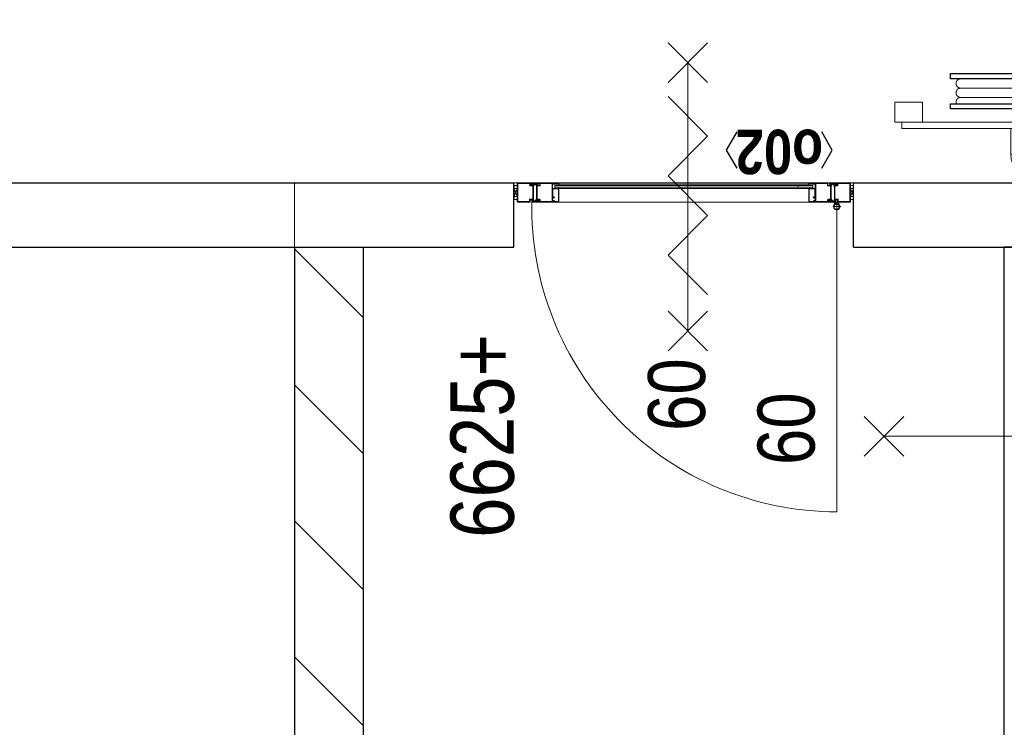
# Model space of a CAD drawing. Header units: millimetres. Extents: x -88840 to 85996, y -16279 to 104709.
# Tile 39 of 184: x 38914 to 41985, y -9512 to -7306. Entities that reach past the tile are written whole.
import ezdxf
from ezdxf.enums import TextEntityAlignment as Align

# ---------------------------------------------------------------- set-up
doc = ezdxf.new("R2010")
doc.units = ezdxf.units.MM
doc.header["$LTSCALE"] = 400
for name, color, linetype, lineweight in [('BA-Brandveiligheid', 7, 'Continuous', 15), ('Kozijnmerken', 43, 'Continuous', 9), ('mat-beton (ihwg)', 5, 'Continuous', 25), ('mat-kalkzandsteen', 5, 'Continuous', 25), ('None', 7, 'Continuous', 9), ('Tekst', 140, 'Continuous', 15)]:
    doc.layers.add(name, color=color, linetype=linetype, lineweight=lineweight)
doc.styles.add('Arial Narrow', font='ARIALN.TTF', dxfattribs={"height": 222.25})
doc.styles.add('Arial Narrow (bold)', font='ARIALNB.TTF', dxfattribs={"height": 172.861111})

# ---------------------------------------------------------------- blocks, each defined once
blk = doc.blocks.new('*X885')
at = {"layer": 'None', "lineweight": 9}
for p, q in [((-51600.8, 2705), (-51386.8, 2919)), ((-51176.5, 2705), (-50962.5, 2919)), ((-50752.3, 2705), (-50538.3, 2919)), ((-50328, 2705), (-50114, 2919))]:
    blk.add_line(p, q, dxfattribs=at)
blk = doc.blocks.new('060min zelfsluitend X')
at = {"layer": 'BA-Brandveiligheid', "color": 7, "linetype": 'Continuous', "lineweight": 15}
for p, q in [((-480.2, 61.7), (-356.7, -61.7)), ((-480.2, -61.7), (-356.7, 61.7)), ((480.2, 61.7), (356.7, -61.7)), ((480.2, -61.7), (356.7, 61.7))]:
    blk.add_line(p, q, dxfattribs=at)
at = {"layer": 'None', "color": 7, "linetype": 'Continuous', "lineweight": 15}
for p, q in [((-305.3, -61.7), (-181.8, 61.7)), ((-58.3, -61.7), (-181.8, 61.7)), ((-58.3, -61.7), (65.2, 61.7)), ((188.6, -61.7), (65.2, 61.7)), ((188.6, -61.7), (312.1, 61.7)), ((-418.5, 0), (418.5, 0))]:
    blk.add_line(p, q, dxfattribs=at)
at = {"layer": 'BA-Brandveiligheid', "color": 43, "insert": (-730.2, 124.2), "char_height": 177.8, "attachment_point": 1, "style": 'Arial Narrow'}
blk.add_mtext('60', dxfattribs=at)
blk = doc.blocks.new('Kozijnmerk 50')
at = {"layer": 'Kozijnmerken', "color": 92, "linetype": 'Continuous', "lineweight": 25}
for points in [[(-132.2, 50.6), (-164.8, -5.8), (-132.2, -62.1)], [(132.2, 50.6), (164.8, -5.8), (132.2, -62.1)]]:
    blk.add_lwpolyline(points, dxfattribs=at)
at = {"layer": 'None', "color": 43, "style": 'Arial Narrow (bold)'}
blk.add_attdef('merk', text='', height=138.3, dxfattribs=at).set_placement((0, 0), align=Align.MIDDLE_CENTER)
blk = doc.blocks.new('*U28')
at = {"layer": 'None', "color": 140, "linetype": 'Continuous', "lineweight": 15, "flags": 128}
blk.add_lwpolyline([(-21.4, 110), (58.6, 110), (58.6, 106.7, -0.391021), (52.6, 100.2), (-0.9, 95.9, 0.391021), (-12.4, 83.5), (-12.4, -83.5, 0.391021), (-0.9, -95.9), (52.6, -100.2, -0.391021), (58.6, -106.7), (58.6, -110), (-21.4, -110)], format="xyb", close=True, dxfattribs=at)
blk = doc.blocks.new('*U29')
at = {"layer": 'None', "color": 253, "linetype": 'Continuous', "lineweight": 5}
for p, q in [((96.625, -278), (96.625, 266)), ((125.704, -278), (125.704, 266)), ((50.42, -31.849), (50.42, 29))]:
    blk.add_line(p, q, dxfattribs=at)
at = {"layer": 'None', "color": 140, "linetype": 'Continuous', "lineweight": 15}
for p, q in [((50.42, 29), (1.453, 57.31)), ((0, -61), (50.42, -31.849))]:
    blk.add_line(p, q, dxfattribs=at)
at = {"layer": 'None', "color": 92, "linetype": 'Continuous', "lineweight": 25}
for points in [[(60.916, 296), (76.476, 296), (76.476, -300), (60.916, -300)], [(154.785, 296), (171.344, 296), (171.344, -302), (154.785, -302)]]:
    blk.add_lwpolyline(points, close=True, dxfattribs=at)
at = {"layer": 'None', "color": 253, "linetype": 'Continuous', "lineweight": 5}
blk.add_lwpolyline([(50.929, 18), (60.916, 18), (60.916, -18), (50.929, -18)], close=True, dxfattribs=at)
for points, knots in [([(96.866, 264), (96.866, 268.997), (93.792, 272.9335), (90.718, 276.87), (85.875, 278.0735), (81.032, 279.277), (76.476, 277.238)], [0, 0, 0, 0.333549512, 0.333549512, 0.666828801, 0.666828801, 1, 1, 1]), ([(125.825, 264), (125.825, 267.886), (123.8855, 271.2505), (121.946, 274.615), (118.586, 276.5575), (115.226, 278.5), (107.466, 278.5), (104.106, 276.5575), (100.746, 274.615), (98.806, 271.2505), (96.866, 267.886), (96.866, 264)], [0, 0, 0, 0.166769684, 0.166769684, 0.333423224, 0.333423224, 0.499994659, 0.666566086, 0.666566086, 0.833226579, 0.833226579, 1, 1, 1]), ([(154.785, 264), (154.785, 267.886), (152.845, 271.2505), (150.905, 274.615), (147.5455, 276.5575), (144.186, 278.5), (140.306, 278.5), (136.426, 278.5), (133.066, 276.5575), (129.706, 274.615), (127.7655, 271.2505), (125.825, 267.886), (125.825, 264)], [0, 0, 0, 0.166772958, 0.166772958, 0.333424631, 0.333424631, 0.499985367, 0.499985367, 0.666556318, 0.666556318, 0.833223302, 0.833223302, 1, 1, 1]), ([(76.477, -291.432), (81.039, -293.343), (85.8175, -292.072), (90.596, -290.801), (93.6105, -286.876), (96.625, -282.951), (96.625, -278)], [0, 0, 0, 0.333165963, 0.333165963, 0.666458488, 0.666458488, 1, 1, 1]), ([(96.625, -278), (96.625, -281.901), (98.573, -285.2795), (100.521, -288.658), (103.895, -290.609), (107.269, -292.56), (111.165, -292.56), (115.061, -292.56), (118.435, -290.609), (121.809, -288.658), (123.7565, -285.2795), (125.704, -281.901), (125.704, -278)], [0, 0, 0, 0.166754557, 0.166754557, 0.333426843, 0.333426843, 0.500005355, 0.500005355, 0.666583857, 0.666583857, 0.833249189, 0.833249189, 1, 1, 1]), ([(125.704, -278), (125.704, -281.901), (127.6525, -285.2795), (129.601, -288.658), (132.975, -290.609), (136.349, -292.56), (140.245, -292.56), (144.141, -292.56), (147.5145, -290.609), (150.888, -288.658), (152.836, -285.2795), (154.784, -281.901), (154.784, -278)], [0, 0, 0, 0.166757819, 0.166757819, 0.333436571, 0.333436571, 0.500014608, 0.500014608, 0.666582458, 0.666582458, 0.833245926, 0.833245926, 1, 1, 1])]:
    blk.add_open_spline(points, degree=2, knots=knots, dxfattribs=at)
blk = doc.blocks.new('BSH')
at = {"layer": 'None', "color": 140, "linetype": 'Continuous', "lineweight": 15}
for p, q in [((0, -61), (0, 111.155)), ((-159.8585, -36.7557), (-159.8585, 32.756)), ((-80, -6.8893), (-80, 2.8892))]:
    blk.add_line(p, q, dxfattribs=at)
at = {"layer": 'None', "color": 253, "linetype": 'Continuous', "lineweight": 5}
for p, q in [((135.277, -233.0824), (136.142, -233.8294)), ((27.7468, -383.0008), (105.0969, -276.5164)), ((130.6676, -289.4337), (48.7568, -402.0618))]:
    blk.add_line(p, q, dxfattribs=at)
at = {"layer": 'None', "color": 140, "linetype": 'Continuous', "lineweight": 15}
for points in [[(20, 469.75), (82, 469.75), (82, 382.75), (20, 382.75)], [(0, 448), (20, 448), (20, -452), (0, -452)], [(-160, 2.8892), (-9, 2.8892), (-9, -6.8893), (-160, -6.8893)]]:
    blk.add_lwpolyline(points, close=True, dxfattribs=at)
at = {"layer": 'None', "color": 8, "linetype": 'Continuous', "lineweight": 5}
for centre in [(-124, 37.275), (-44.5, 38.775), (-124, -41.275), (-45, -41.275)]:
    blk.add_circle(centre, 8.5, dxfattribs=at)
at = {"layer": 'None', "color": 140, "linetype": 'Continuous', "lineweight": 15}
for centre, start, end in [((-80, 28), 90, 180), ((-80, -32), 180, 270)]:
    blk.add_arc(centre, 80, start, end, dxfattribs=at)
at = {"layer": 'None', "color": 9, "linetype": 'Continuous', "lineweight": 5}
blk.add_arc((38.2528, -392.5302), 14.18399, 137.79060093, 325.77092307, dxfattribs=at)
at = {"layer": 'None', "color": 92, "linetype": 'Continuous', "lineweight": 25}
for points, knots in [([(-11.70075, 86.5025), (-12.2626, 89.0317), (-14.0137, 90.9408), (-15.7648, 92.8499), (-18.23575, 93.6275), (-20.7067, 94.4051), (-23.236, 93.84325), (-25.7653, 93.2814), (-27.67445, 91.53015), (-29.5836, 89.7789), (-30.36125, 87.3079), (-31.1389, 84.8369), (-30.57705, 82.3077), (-30.0152, 79.7785), (-28.26385, 77.8694), (-26.5125, 75.9603), (-24.0415, 75.1827), (-21.5705, 74.4051), (-19.0412, 74.96695), (-16.5119, 75.5288), (-14.60305, 77.28005), (-12.6942, 79.0313), (-11.91655, 81.5023), (-11.1389, 83.9733), (-11.70075, 86.5025)], [0, 0, 0, 0.0833344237, 0.0833344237, 0.1666618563, 0.1666618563, 0.2499968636, 0.2499968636, 0.3333348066, 0.3333348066, 0.4166657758, 0.4166657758, 0.5000000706, 0.5000000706, 0.583336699, 0.583336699, 0.666668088, 0.666668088, 0.7500039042, 0.7500039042, 0.8333377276, 0.8333377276, 0.9166657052, 0.9166657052, 1, 1, 1]), ([(-11.75695, -89.71225), (-12.375, -92.4944), (-14.3012, -94.5944), (-16.2274, -96.6944), (-18.94545, -97.54975), (-21.6635, -98.4051), (-24.4457, -97.78705), (-27.2279, -97.169), (-29.328, -95.24265), (-31.4281, -93.3163), (-32.2835, -90.5982), (-33.1389, -87.8801), (-32.52085, -85.09795), (-31.9028, -82.3158), (-29.97635, -80.2158), (-28.0499, -78.1158), (-25.3318, -77.26045), (-22.6137, -76.4051), (-19.83145, -77.02315), (-17.0492, -77.6412), (-14.94945, -79.56755), (-12.8497, -81.4939), (-11.9943, -84.212), (-11.1389, -86.9301), (-11.75695, -89.71225)], [0, 0, 0, 0.083334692, 0.083334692, 0.1666618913, 0.1666618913, 0.2499964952, 0.2499964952, 0.3333343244, 0.3333343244, 0.4166651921, 0.4166651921, 0.4999998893, 0.4999998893, 0.5833365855, 0.5833365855, 0.6666673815, 0.6666673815, 0.7500034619, 0.7500034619, 0.8333376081, 0.8333376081, 0.9166653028, 0.9166653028, 1, 1, 1])]:
    blk.add_open_spline(points, degree=2, knots=knots, dxfattribs=at)
at = {"layer": 'None', "color": 7}
blk.add_blockref('*U29', (0, 0), dxfattribs=at)
at = {"layer": 'None', "color": 140, "rotation": 180}
blk.add_blockref('*U28', (-21.4, -2), dxfattribs=at)
blk = doc.blocks.new('060min Y')
at = {"layer": 'BA-Brandveiligheid', "color": 7, "linetype": 'Continuous', "lineweight": 15}
for p, q in [((-61.7, 480.2), (61.7, 356.7)), ((61.7, 480.2), (-61.7, 356.7)), ((0, -418.5), (0, 418.5)), ((-61.7, -480.2), (61.7, -356.7)), ((61.7, -480.2), (-61.7, -356.7))]:
    blk.add_line(p, q, dxfattribs=at)
at = {"layer": 'BA-Brandveiligheid', "color": 43, "insert": (-89.5, 813), "char_height": 177.8, "attachment_point": 1, "style": 'Arial Narrow'}
blk.add_mtext('60', dxfattribs=at)
blk = doc.blocks.new('*U1135')
at = {"layer": 'None', "color": 8, "lineweight": 5}
blk.add_lwpolyline([(-49951.2, 1175), (-49951.2, 1185), (-49926.2, 1185), (-49926.2, 1175)], close=True, dxfattribs=at)
blk.add_lwpolyline([(-49951.2, 1175), (-49926.2, 1185), (-49926.2, 1175), (-49951.2, 1185)], dxfattribs=at)
blk = doc.blocks.new('*U1136')
at = {"layer": 'None', "color": 8, "linetype": 'Continuous', "lineweight": 5}
for points in [[(-49961.2, 1175), (-49959.6, 1180.4), (-49961.2, 1185), (-49956.2, 1185), (-49951.2, 1185), (-49951.2, 1180), (-49951.2, 1175), (-49956.2, 1175), (-49961.2, 1175)], [(-49916.2, 1175), (-49917.7, 1180.4), (-49916.2, 1185), (-49921.2, 1185), (-49926.2, 1185), (-49926.2, 1180), (-49926.2, 1175), (-49921.2, 1175), (-49916.2, 1175)]]:
    blk.add_open_spline(points, degree=2, knots=[0, 0, 0, 0.253055, 0.253055, 0.502036, 0.502036, 0.751018, 0.751018, 1, 1, 1], dxfattribs=at)
at = {"layer": 'None', "color": 7}
blk.add_blockref('*U1135', (0, 0), dxfattribs=at)
blk = doc.blocks.new('ARCPOLY21')
at = {"layer": 'None', "color": 8, "linetype": 'Continuous', "lineweight": 5}
for p, q in [((603.498816, 714.713573), (603.263974, 713.837028)), ((603.266954, 676.816344), (603.266954, 713.840008)), ((604.14046, 715.355217), (603.498816, 714.713573)), ((605.016947, 715.59006), (604.14046, 715.355217)), ((605.016947, 715.59), (641.516924, 715.59)), ((605.016947, 713.837028), (641.51895, 713.837028)), ((605.016947, 676.816344), (605.016947, 713.837028)), ((641.748786, 707.210541), (641.513944, 708.087087)), ((641.51895, 715.59006), (642.395437, 715.355217)), ((641.51895, 713.837028), (641.51895, 708.083987)), ((642.39049, 706.568897), (641.748786, 707.210541)), ((643.266976, 706.334054), (642.39049, 706.568897)), ((642.395437, 715.355217), (643.037081, 714.713573)), ((643.037081, 714.713573), (643.271923, 713.837028)), ((643.266976, 713.840008), (643.266976, 708.087087)), ((643.266976, 708.087087), (651.516974, 708.087087)), ((651.518941, 708.087087), (652.395487, 707.852185)), ((652.395487, 707.852185), (653.037071, 707.210541)), ((653.037071, 707.210541), (653.271973, 706.334054)), ((653.266966, 706.337094), (653.266966, 676.816344)), ((603.266954, 657.33999), (603.266954, 676.816344)), ((605.016947, 657.33707), (605.016947, 676.816344)), ((643.268943, 706.333995), (651.518941, 706.333995)), ((651.518941, 706.333995), (651.518941, 676.816344)), ((651.518941, 676.816344), (651.518941, 664.837003)), ((653.266966, 676.816344), (653.266966, 664.837003)), ((603.505969, 656.463563), (603.271961, 657.33707)), ((604.145408, 655.824125), (603.505969, 656.463563)), ((605.018973, 655.590057), (604.145408, 655.824125)), ((666.518927, 655.589998), (605.016947, 655.589998)), ((645.26695, 657.33707), (605.018973, 657.33707)), ((642.102242, 662.962556), (641.599953, 661.088109)), ((641.599953, 661.088109), (642.102242, 659.213603)), ((643.47446, 664.334774), (642.102242, 662.962556)), ((642.102242, 659.213603), (643.47446, 657.841384)), ((643.617749, 662.08756), (643.349946, 661.088109)), ((643.349946, 661.088109), (643.617749, 660.088599)), ((645.348966, 664.837062), (643.47446, 664.334774)), ((643.47446, 657.841384), (645.348966, 657.339096)), ((644.349456, 662.819266), (643.617749, 662.08756)), ((643.617749, 660.088599), (644.349456, 659.356892)), ((645.348966, 663.08707), (644.349456, 662.819266)), ((644.349456, 659.356892), (645.348966, 659.089088)), ((651.518941, 664.837003), (645.189941, 664.837003)), ((645.26695, 657.33707), (666.518927, 657.33707)), ((651.516974, 663.08701), (645.348966, 663.08701)), ((645.348966, 659.087062), (666.518927, 659.087062)), ((651.518941, 663.08707), (652.393937, 663.321495)), ((652.393937, 663.321495), (653.034508, 663.962066)), ((653.034508, 663.962066), (653.268933, 664.837062)), ((666.518927, 659.087062), (667.393923, 658.852637)), ((667.393923, 655.821502), (666.518927, 655.587077)), ((667.393923, 658.852637), (668.034494, 658.212066)), ((668.034494, 656.462073), (667.393923, 655.821502)), ((668.034494, 658.212066), (668.268919, 657.33707)), ((668.268919, 657.33707), (668.034494, 656.462073))]:
    blk.add_line(p, q, dxfattribs=at)
blk = doc.blocks.new('ARCPOLY22')
at = {"layer": 'None', "color": 8, "linetype": 'Continuous', "lineweight": 5}
for p, q in [((648.500085, 714.709997), (648.266017, 713.836491)), ((648.266017, 713.836491), (648.500085, 712.962985)), ((649.139583, 715.349495), (648.500085, 714.709997)), ((648.500085, 712.962985), (649.139583, 712.323546)), ((650.013089, 715.583503), (649.139583, 715.349495)), ((649.139583, 712.323546), (650.013089, 712.089479)), ((650.01303, 715.583563), (711.515069, 715.583563)), ((671.365023, 713.836551), (650.013089, 713.836551)), ((671.283066, 712.086558), (650.013089, 712.086558)), ((663.497508, 707.211494), (663.263083, 706.336498)), ((663.265109, 694.357216), (663.265109, 706.336558)), ((664.138079, 707.852066), (663.497508, 707.211494)), ((665.013075, 708.086491), (664.138079, 707.852066)), ((665.013075, 706.336558), (671.283066, 706.336558)), ((665.013075, 694.357216), (665.013075, 706.336558)), ((665.015101, 708.08655), (671.283066, 708.08655)), ((673.157573, 713.332236), (671.283066, 713.834465)), ((672.282577, 711.816669), (671.283066, 712.084472)), ((671.283066, 708.086491), (672.282577, 708.354354)), ((671.283066, 706.336498), (673.157573, 706.838787)), ((671.365023, 713.836551), (711.515069, 713.836551)), ((673.014224, 711.085021), (672.282577, 711.816669)), ((672.282577, 708.354354), (673.014224, 709.086001)), ((673.282087, 710.085511), (673.014224, 711.085021)), ((673.014224, 709.086001), (673.282087, 710.085511)), ((674.529791, 711.960018), (673.157573, 713.332236)), ((673.157573, 706.838787), (674.529791, 708.211005)), ((675.032079, 710.085511), (674.529791, 711.960018)), ((674.529791, 708.211005), (675.032079, 710.085511)), ((711.515069, 715.583503), (712.388575, 715.349495)), ((711.515069, 713.836551), (711.515069, 694.357216)), ((712.388575, 715.349495), (713.028014, 714.709997)), ((713.028014, 714.709997), (713.262081, 713.836491)), ((713.265061, 712.086558), (713.265061, 713.83357)), ((713.265061, 712.086558), (713.265061, 694.357216)), ((663.265109, 664.836466), (663.265109, 694.357216)), ((665.013075, 664.839566), (665.013075, 694.357216)), ((711.515069, 694.357216), (711.515069, 659.086466)), ((713.265061, 694.357216), (713.265061, 659.086525)), ((663.494945, 663.96302), (663.260043, 664.839506)), ((664.136589, 663.321376), (663.494945, 663.96302)), ((665.013075, 663.086534), (664.136589, 663.321376)), ((673.263073, 664.839566), (665.013075, 664.839566)), ((673.2651, 663.086474), (665.015101, 663.086474)), ((673.494935, 656.460047), (673.260093, 657.336533)), ((673.26504, 664.839506), (674.141586, 664.604664)), ((673.2651, 657.333553), (673.2651, 663.086474)), ((674.136579, 655.818403), (673.494935, 656.460047)), ((675.013065, 655.583501), (674.136579, 655.818403)), ((674.141586, 664.604664), (674.78323, 663.96302)), ((674.78323, 663.96302), (675.018072, 663.086534)), ((675.013065, 657.336593), (675.013065, 663.089573)), ((713.265061, 657.336593), (675.013065, 657.336593)), ((711.76511, 655.58356), (675.015092, 655.58356)), ((711.749554, 658.211052), (711.515069, 659.086049)), ((712.390065, 657.570481), (711.749554, 658.211052)), ((711.765051, 655.589461), (731.513083, 655.589461)), ((713.265061, 657.336056), (712.390065, 657.570481)), ((731.513083, 659.086466), (713.265061, 659.086466)), ((713.265061, 657.336473), (731.513083, 657.336473)), ((732.386589, 658.849478), (731.513083, 659.083545)), ((731.513083, 655.589521), (732.386589, 655.823588)), ((733.026028, 658.210039), (732.386589, 658.849478)), ((732.386589, 655.823588), (733.026028, 656.463027)), ((733.260095, 657.336533), (733.026028, 658.210039)), ((733.026028, 656.463027), (733.260095, 657.336533))]:
    blk.add_line(p, q, dxfattribs=at)
blk = doc.blocks.new('ARCPOLY24')
at = {"layer": 'None', "color": 8, "linetype": 'Continuous', "lineweight": 5}
for p, q in [((868.494928, 714.709997), (868.26092, 713.836491)), ((868.26092, 713.836491), (868.494928, 712.962985)), ((869.134426, 715.349495), (868.494928, 714.709997)), ((868.494928, 712.962985), (869.134426, 712.323546)), ((870.007932, 715.583503), (869.134426, 715.349495)), ((869.134426, 712.323546), (870.007932, 712.089479)), ((870.007873, 715.583563), (931.509912, 715.583563)), ((891.359866, 713.836551), (870.007932, 713.836551)), ((891.277909, 712.086558), (870.007932, 712.086558)), ((883.492351, 707.211494), (883.257926, 706.336498)), ((883.259952, 694.357216), (883.259952, 706.336558)), ((884.132922, 707.852066), (883.492351, 707.211494)), ((885.007918, 708.086491), (884.132922, 707.852066)), ((885.007918, 706.336558), (891.277909, 706.336558)), ((885.007918, 694.357216), (885.007918, 706.336558)), ((885.009944, 708.08655), (891.277909, 708.08655)), ((893.152416, 713.332236), (891.277909, 713.834465)), ((892.27742, 711.816669), (891.277909, 712.084472)), ((891.277909, 708.086491), (892.27742, 708.354354)), ((891.277909, 706.336498), (893.152416, 706.838787)), ((891.359866, 713.836551), (931.509912, 713.836551)), ((893.009067, 711.085021), (892.27742, 711.816669)), ((892.27742, 708.354354), (893.009067, 709.086001)), ((893.27693, 710.085511), (893.009067, 711.085021)), ((893.009067, 709.086001), (893.27693, 710.085511)), ((894.524634, 711.960018), (893.152416, 713.332236)), ((893.152416, 706.838787), (894.524634, 708.211005)), ((895.026922, 710.085511), (894.524634, 711.960018)), ((894.524634, 708.211005), (895.026922, 710.085511)), ((931.509912, 715.583503), (932.383418, 715.349495)), ((931.509912, 713.836551), (931.509912, 694.357216)), ((932.383418, 715.349495), (933.022857, 714.709997)), ((933.022857, 714.709997), (933.256924, 713.836491)), ((933.259904, 712.086558), (933.259904, 713.83357)), ((933.259904, 712.086558), (933.259904, 694.357216)), ((883.259952, 664.836466), (883.259952, 694.357216)), ((885.007918, 664.839566), (885.007918, 694.357216)), ((931.509912, 694.357216), (931.509912, 659.086466)), ((933.259904, 694.357216), (933.259904, 659.086525)), ((883.489788, 663.96302), (883.254886, 664.839506)), ((884.131432, 663.321376), (883.489788, 663.96302)), ((885.007918, 663.086534), (884.131432, 663.321376)), ((893.257916, 664.839566), (885.007918, 664.839566)), ((893.259943, 663.086474), (885.009944, 663.086474)), ((893.489778, 656.460047), (893.254936, 657.336533)), ((893.259883, 664.839506), (894.136429, 664.604664)), ((893.259943, 657.333553), (893.259943, 663.086474)), ((894.131422, 655.818403), (893.489778, 656.460047)), ((895.007908, 655.583501), (894.131422, 655.818403)), ((894.136429, 664.604664), (894.778073, 663.96302)), ((894.778073, 663.96302), (895.012915, 663.086534)), ((895.007908, 657.336593), (895.007908, 663.089573)), ((933.259904, 657.336593), (895.007908, 657.336593)), ((931.759953, 655.58356), (895.009935, 655.58356)), ((931.744397, 658.211052), (931.509912, 659.086049)), ((932.384908, 657.570481), (931.744397, 658.211052)), ((931.759894, 655.589461), (951.507926, 655.589461)), ((933.259904, 657.335997), (932.384908, 657.570481)), ((951.507926, 659.086466), (933.259904, 659.086466)), ((933.259904, 657.336473), (951.507926, 657.336473)), ((952.381432, 658.849478), (951.507926, 659.083545)), ((951.507926, 655.589521), (952.381432, 655.823588)), ((953.020871, 658.210039), (952.381432, 658.849478)), ((952.381432, 655.823588), (953.020871, 656.463027)), ((953.254938, 657.336533), (953.020871, 658.210039)), ((953.020871, 656.463027), (953.254938, 657.336533))]:
    blk.add_line(p, q, dxfattribs=at)
blk = doc.blocks.new('*U1140')
at = {"layer": 'None', "color": 8, "lineweight": 5}
blk.add_lwpolyline([(-49951.2, 2224), (-49951.2, 2234), (-49926.2, 2234), (-49926.2, 2224)], close=True, dxfattribs=at)
blk.add_lwpolyline([(-49951.2, 2224), (-49926.2, 2234), (-49926.2, 2224), (-49951.2, 2234)], dxfattribs=at)
blk = doc.blocks.new('*U1141')
at = {"layer": 'None', "color": 8, "linetype": 'Continuous', "lineweight": 5}
for points in [[(-49961.2, 2224), (-49959.6, 2229.3), (-49961.2, 2234), (-49956.2, 2234), (-49951.2, 2234), (-49951.2, 2229), (-49951.2, 2224), (-49956.2, 2224), (-49961.2, 2224)], [(-49916.2, 2224), (-49917.7, 2229.3), (-49916.2, 2234), (-49921.2, 2234), (-49926.2, 2234), (-49926.2, 2229), (-49926.2, 2224), (-49921.2, 2224), (-49916.2, 2224)]]:
    blk.add_open_spline(points, degree=2, knots=[0, 0, 0, 0.253055, 0.253055, 0.502036, 0.502036, 0.751018, 0.751018, 1, 1, 1], dxfattribs=at)
at = {"layer": 'None', "color": 7}
blk.add_blockref('*U1140', (0, 0), dxfattribs=at)
blk = doc.blocks.new('*U1142')
at = {"layer": 'None', "color": 8, "linetype": 'Continuous', "lineweight": 5}
for p, q in [((-49914.5, 2182.5), (-49916.4, 2179)), ((-49914.8, 2180.4), (-49914.7, 2180.6)), ((-49914.7, 2180.6), (-49914.5, 2180.6)), ((-49914.3, 2182.6), (-49914.5, 2182.5)), ((-49914.5, 2180.6), (-49914.4, 2180.4)), ((-49914, 2182.7), (-49914.3, 2182.6)), ((-49913.8, 2182.6), (-49914, 2182.7)), ((-49912.4, 2181.1), (-49913.8, 2182.6)), ((-49912.4, 2175.4), (-49912.4, 2181.1)), ((-49965.3, 2178.1), (-49965.4, 2177.5)), ((-49965.4, 2163.9), (-49965.4, 2177.5)), ((-49965.4, 2163.9), (-49965.3, 2163.9)), ((-49965.3, 2162.5), (-49965.4, 2162.5)), ((-49965.4, 2162.5), (-49965.4, 2156.8)), ((-49965.4, 2156.8), (-49964, 2155.4)), ((-49964.9, 2178.5), (-49965.3, 2178.1)), ((-49965.3, 2163.9), (-49965, 2163.6)), ((-49965.1, 2162.8), (-49965.3, 2162.5)), ((-49964.9, 2163.2), (-49965.1, 2162.8)), ((-49965, 2163.6), (-49964.9, 2163.2)), ((-49964.3, 2178.6), (-49964.9, 2178.5)), ((-49964.2, 2177.4), (-49964.4, 2177.3)), ((-49964.4, 2177.3), (-49964.4, 2177.2)), ((-49964.4, 2175.4), (-49964.4, 2177.2)), ((-49964.4, 2175.4), (-49964.2, 2172.7)), ((-49963.8, 2178.5), (-49964.3, 2178.6)), ((-49964, 2177.3), (-49964.2, 2177.4)), ((-49964.2, 2172.7), (-49963.5, 2167.1)), ((-49961.2, 2173), (-49964, 2177.3)), ((-49964, 2155.4), (-49963.9, 2155.3)), ((-49963.9, 2155.3), (-49963.6, 2155.3)), ((-49963.4, 2178.1), (-49963.8, 2178.5)), ((-49963.6, 2155.3), (-49963.4, 2155.4)), ((-49963.3, 2166.7), (-49963.5, 2167.1)), ((-49963.5, 2157.5), (-49963.3, 2157.7)), ((-49963.4, 2157.4), (-49963.5, 2157.5)), ((-49960.4, 2173.5), (-49963.4, 2178.1)), ((-49963.4, 2161.1), (-49963.1, 2163.1)), ((-49963.4, 2158.9), (-49961.5, 2162.5)), ((-49963.3, 2161), (-49963.4, 2161.1)), ((-49963.4, 2155.4), (-49961.5, 2158.9)), ((-49963.3, 2157.7), (-49963.4, 2158.9)), ((-49963.2, 2157.4), (-49963.4, 2157.4)), ((-49962.8, 2166.3), (-49963.3, 2166.7)), ((-49963.1, 2161), (-49963.3, 2161)), ((-49962.2, 2159.3), (-49963.2, 2157.7)), ((-49963.2, 2157.7), (-49963.1, 2157.5)), ((-49963.1, 2157.5), (-49963.2, 2157.4)), ((-49963.1, 2163.1), (-49962.9, 2163.6)), ((-49962.1, 2162.8), (-49963.1, 2161)), ((-49962.9, 2163.6), (-49962.6, 2163.9)), ((-49962.8, 2166.3), (-49959.2, 2165.1)), ((-49962.6, 2163.9), (-49962.1, 2164)), ((-49961.8, 2159.5), (-49962.2, 2159.3)), ((-49958.6, 2164), (-49962.1, 2164)), ((-49961.8, 2162.9), (-49962.1, 2162.8)), ((-49961.5, 2162.8), (-49961.8, 2162.9)), ((-49961.5, 2159.3), (-49961.8, 2159.5)), ((-49961.5, 2162.5), (-49961.5, 2162.8)), ((-49961.5, 2158.9), (-49961.5, 2159.3)), ((-49961, 2172.8), (-49961.2, 2173)), ((-49960.8, 2172.8), (-49961, 2172.8)), ((-49960.6, 2172.9), (-49960.8, 2172.8)), ((-49960.4, 2173), (-49960.6, 2172.9)), ((-49960.6, 2172.9), (-49960.6, 2172.9)), ((-49960.4, 2173.5), (-49960.4, 2173.3)), ((-49960.4, 2173.3), (-49960.4, 2173)), ((-49958.8, 2164.9), (-49959.2, 2165.1)), ((-49958.5, 2164.6), (-49958.8, 2164.9)), ((-49958.4, 2164.1), (-49958.6, 2164)), ((-49958.5, 2164.6), (-49958.4, 2164.2)), ((-49958.4, 2164.2), (-49958.4, 2164.1)), ((-49919.5, 2173.8), (-49919.3, 2174)), ((-49919.5, 2173.7), (-49919.5, 2173.8)), ((-49919.4, 2173.4), (-49919.5, 2173.7)), ((-49919.4, 2173.4), (-49919.1, 2173)), ((-49919.3, 2174), (-49915.8, 2173.9)), ((-49919.1, 2173), (-49918.7, 2172.8)), ((-49915.1, 2171.6), (-49918.7, 2172.8)), ((-49917.5, 2164.9), (-49917.3, 2165.1)), ((-49917.5, 2164.6), (-49917.5, 2164.9)), ((-49917.4, 2164.4), (-49917.5, 2164.6)), ((-49917.4, 2164.4), (-49914.5, 2159.8)), ((-49917.3, 2165.1), (-49917.3, 2165.1)), ((-49917.3, 2165.1), (-49917, 2165.1)), ((-49917, 2165.1), (-49916.8, 2165.1)), ((-49916.8, 2165.1), (-49916.7, 2164.9)), ((-49916.7, 2164.9), (-49913.8, 2160.7)), ((-49916.4, 2179), (-49916.4, 2178.6)), ((-49914.5, 2179), (-49916.4, 2175.4)), ((-49916.4, 2178.6), (-49916.1, 2178.4)), ((-49916.4, 2175.4), (-49916.4, 2175.1)), ((-49916.4, 2175.1), (-49916.1, 2175)), ((-49916.1, 2178.4), (-49915.7, 2178.6)), ((-49916.1, 2175), (-49915.8, 2175.2)), ((-49915.8, 2175.2), (-49914.8, 2176.9)), ((-49915.3, 2174), (-49915.8, 2173.9)), ((-49915.7, 2178.6), (-49914.7, 2180.2)), ((-49915, 2174.3), (-49915.3, 2174)), ((-49915.1, 2171.6), (-49914.6, 2171.3)), ((-49914.8, 2174.8), (-49915, 2174.3)), ((-49914.7, 2180.2), (-49914.8, 2180.4)), ((-49914.8, 2176.9), (-49914.6, 2177)), ((-49914.5, 2176.8), (-49914.8, 2174.8)), ((-49914.6, 2177), (-49914.5, 2176.8)), ((-49914.6, 2171.3), (-49914.4, 2170.8)), ((-49914.4, 2180.4), (-49914.5, 2180.2)), ((-49914.5, 2180.2), (-49914.5, 2179)), ((-49914.5, 2159.8), (-49914.1, 2159.5)), ((-49913.7, 2165.2), (-49914.4, 2170.8)), ((-49914.1, 2159.5), (-49913.5, 2159.3)), ((-49913.8, 2160.7), (-49913.7, 2160.6)), ((-49913.5, 2162.6), (-49913.7, 2165.2)), ((-49913.7, 2160.6), (-49913.5, 2160.7)), ((-49913.5, 2162.6), (-49913.5, 2160.8)), ((-49913.5, 2160.7), (-49913.5, 2160.8)), ((-49913.5, 2159.3), (-49913, 2159.4)), ((-49913, 2174.7), (-49912.8, 2175.1)), ((-49912.9, 2174.3), (-49913, 2174.7)), ((-49913, 2159.4), (-49912.6, 2159.8)), ((-49912.6, 2174), (-49912.9, 2174.3)), ((-49912.8, 2175.1), (-49912.5, 2175.4)), ((-49912.4, 2174), (-49912.6, 2174)), ((-49912.6, 2159.8), (-49912.4, 2160.4)), ((-49912.5, 2175.4), (-49912.4, 2175.4)), ((-49912.4, 2174), (-49912.4, 2160.4)), ((-49968.9, 2119.3), (-49968.9, 1365)), ((-49908.9, 2119.3), (-49908.9, 1365)), ((-49968.4, 2111.7), (-49968.1, 2112.8)), ((-49968.4, 2111.7), (-49968.4, 2095.3)), ((-49968.4, 2095.3), (-49968.3, 2094.6)), ((-49968.3, 2094.6), (-49967.8, 2094.2)), ((-49968.1, 2112.8), (-49967.3, 2113.7)), ((-49967.8, 2094.2), (-49967.1, 2094)), ((-49967.3, 2113.7), (-49966.1, 2114)), ((-49967.2, 2111.7), (-49967.1, 2112.2)), ((-49967.2, 2111.7), (-49967.2, 2095.2)), ((-49967.2, 2095.2), (-49927.7, 2095.2)), ((-49967.1, 2112.2), (-49966.7, 2112.6)), ((-49967.1, 2094), (-49944.7, 2094)), ((-49966.7, 2112.6), (-49966.1, 2112.7)), ((-49966.1, 2114), (-49965, 2113.7)), ((-49966.1, 2112.7), (-49965.6, 2112.6)), ((-49965.6, 2112.6), (-49965.2, 2112.2)), ((-49965.2, 2111.3), (-49965.5, 2107.6)), ((-49964.3, 2107.4), (-49965.5, 2107.6)), ((-49965.2, 2112.2), (-49965.1, 2111.7)), ((-49965.1, 2111.7), (-49965.2, 2111.3)), ((-49965, 2113.7), (-49964.1, 2112.8)), ((-49963.9, 2111.1), (-49964.3, 2107.4)), ((-49964.1, 2112.8), (-49963.8, 2111.7)), ((-49963.8, 2111.7), (-49963.9, 2111.1)), ((-49956.2, 2113.1), (-49956.4, 2112.1)), ((-49956.4, 2112.1), (-49956.2, 2111.2)), ((-49955.5, 2113.8), (-49956.2, 2113.1)), ((-49955.9, 2110.9), (-49953.2, 2108.2)), ((-49954.5, 2114), (-49955.5, 2113.8)), ((-49955, 2112.4), (-49955.1, 2112.1)), ((-49955.1, 2112.1), (-49955.1, 2111.8)), ((-49955.1, 2111.8), (-49955, 2111.7)), ((-49954.8, 2112.6), (-49955, 2112.4)), ((-49955, 2111.7), (-49952.3, 2109.1)), ((-49954.5, 2112.7), (-49954.8, 2112.6)), ((-49954.7, 2094), (-49938.9, 2094)), ((-49944.7, 2114), (-49954.5, 2114)), ((-49927.7, 2112.7), (-49954.5, 2112.7)), ((-49952.3, 2109.1), (-49953.2, 2108.2)), ((-49944.7, 2094), (-49927.6, 2094)), ((-49927.7, 2114), (-49927, 2113.8)), ((-49927.7, 2095.2), (-49927.7, 2112.7)), ((-49927.6, 2094), (-49926.9, 2094.2)), ((-49927.1, 2113.8), (-49926.6, 2113.3)), ((-49926.9, 2094.2), (-49926.5, 2094.6)), ((-49926.6, 2113.3), (-49926.5, 2112.7)), ((-49926.6, 2094.6), (-49926.5, 2095.3)), ((-49926.5, 2095.3), (-49926.5, 2112.7)), ((-49916.9, 2106.5), (-49926.5, 2106.5)), ((-49921.9, 2096.5), (-49926.5, 2096.5)), ((-49926.5, 2096.5), (-49926.5, 1365)), ((-49921.9, 1383), (-49921.9, 2106.5)), ((-49916.9, 1383), (-49916.9, 2106.5)), ((-49910.4, 2094), (-49916.9, 2094)), ((-49912.4, 2095.7), (-49912.4, 1365)), ((-49968.9, 1286.5), (-49968.9, 1365)), ((-49926.5, 1365), (-49926.5, 1333.8)), ((-49912.4, 1365), (-49912.4, 1333.8)), ((-49908.9, 1286.5), (-49908.9, 1365)), ((-49926.5, 1313.7), (-49926.5, 1347.5)), ((-49921.9, 1347.5), (-49921.9, 1302.5)), ((-49916.9, 1347.5), (-49916.9, 1302.5)), ((-49912.4, 1313.2), (-49912.4, 1333.8)), ((-49968.4, 1313.7), (-49968.3, 1314.4)), ((-49968.4, 1297.3), (-49968.4, 1313.7)), ((-49968.4, 1297.3), (-49968.1, 1296.1)), ((-49968.3, 1314.4), (-49967.8, 1314.8)), ((-49968.1, 1296.1), (-49967.3, 1295.3)), ((-49967.8, 1314.8), (-49967.1, 1315)), ((-49967.3, 1295.3), (-49966.1, 1295)), ((-49967.2, 1313.7), (-49927.7, 1313.7)), ((-49967.2, 1297.3), (-49967.2, 1313.7)), ((-49967.2, 1297.3), (-49967.1, 1296.8)), ((-49967.1, 1315), (-49944.7, 1315)), ((-49967.1, 1296.8), (-49966.7, 1296.4)), ((-49966.7, 1296.4), (-49966.1, 1296.2)), ((-49966.1, 1296.2), (-49965.6, 1296.4)), ((-49966.1, 1295), (-49965, 1295.3)), ((-49965.6, 1296.4), (-49965.2, 1296.8)), ((-49964.3, 1301.5), (-49965.5, 1301.4)), ((-49965.2, 1297.7), (-49965.5, 1301.4)), ((-49965.1, 1297.3), (-49965.2, 1297.7)), ((-49965.2, 1296.8), (-49965.1, 1297.3)), ((-49965, 1295.3), (-49964.1, 1296.1)), ((-49963.9, 1297.8), (-49964.3, 1301.5)), ((-49964.1, 1296.1), (-49963.8, 1297.3)), ((-49963.8, 1297.3), (-49963.9, 1297.8)), ((-49956.4, 1296.8), (-49956.2, 1297.8)), ((-49956.2, 1295.9), (-49956.4, 1296.8)), ((-49956.2, 1297.8), (-49955.9, 1298.1)), ((-49955.5, 1295.2), (-49956.2, 1295.9)), ((-49955.9, 1298.1), (-49953.2, 1300.8)), ((-49954.5, 1295), (-49955.5, 1295.2)), ((-49955.1, 1297.2), (-49955, 1297.3)), ((-49955.1, 1296.8), (-49955.1, 1297.2)), ((-49955, 1296.5), (-49955.1, 1296.8)), ((-49955, 1297.3), (-49952.3, 1299.9)), ((-49954.8, 1296.3), (-49955, 1296.5)), ((-49954.5, 1296.2), (-49954.8, 1296.3)), ((-49954.7, 1315), (-49938.9, 1315)), ((-49927.7, 1296.2), (-49954.5, 1296.2)), ((-49944.7, 1295), (-49954.5, 1295)), ((-49952.3, 1299.9), (-49953.2, 1300.8)), ((-49944.7, 1315), (-49938.9, 1315)), ((-49944.7, 1315), (-49927.6, 1315)), ((-49927.7, 1313.7), (-49927.7, 1296.2)), ((-49927.7, 1295), (-49927, 1295.2)), ((-49927.6, 1315), (-49926.9, 1314.8)), ((-49927.1, 1295.2), (-49926.6, 1295.6)), ((-49926.9, 1314.8), (-49926.5, 1314.4)), ((-49926.6, 1314.4), (-49926.5, 1313.7)), ((-49926.6, 1295.6), (-49926.5, 1296.3)), ((-49926.5, 1313.7), (-49926.5, 1296.3)), ((-49921.9, 1312.5), (-49926.5, 1312.5)), ((-49916.9, 1302.5), (-49926.5, 1302.5)), ((-49910.4, 1315), (-49916.9, 1315)), ((-49992.6, 1230.1), (-49992.9, 1227.5)), ((-49991.6, 1232.5), (-49992.6, 1230.1)), ((-49990, 1234.6), (-49991.6, 1232.5)), ((-49990.8, 1227.5), (-49990.6, 1229.6)), ((-49990.6, 1229.6), (-49989.8, 1231.5)), ((-49987.9, 1236.2), (-49990, 1234.6)), ((-49989.8, 1231.5), (-49988.5, 1233.2)), ((-49988.5, 1233.2), (-49986.8, 1234.4)), ((-49985.4, 1237.2), (-49987.9, 1236.2)), ((-49986.8, 1234.4), (-49984.9, 1235.2)), ((-49982.8, 1237.6), (-49985.4, 1237.2)), ((-49984.9, 1235.2), (-49982.8, 1235.5)), ((-49982.8, 1215.1), (-49982.8, 1240.2)), ((-49982.8, 1237.6), (-49980.2, 1237.2)), ((-49980.8, 1235.2), (-49982.8, 1235.5)), ((-49978.8, 1234.4), (-49980.8, 1235.2)), ((-49980.2, 1237.2), (-49977.8, 1236.2)), ((-49977.2, 1233.2), (-49978.8, 1234.4)), ((-49970.2, 1232), (-49977.8, 1236.2)), ((-49977.8, 1236.2), (-49975.7, 1234.6)), ((-49975.9, 1231.5), (-49977.2, 1233.2)), ((-49975.1, 1229.6), (-49975.9, 1231.5)), ((-49975.7, 1234.6), (-49974.1, 1232.5)), ((-49974.8, 1227.5), (-49975.1, 1229.6)), ((-49974.1, 1232.5), (-49973.1, 1230.1)), ((-49969.8, 1230.4), (-49974.1, 1222.4)), ((-49973.1, 1230.1), (-49972.8, 1227.5)), ((-49969.8, 1230.4), (-49970.2, 1232)), ((-49965.4, 1252.2), (-49964, 1253.6)), ((-49965.4, 1246.5), (-49965.4, 1252.2)), ((-49965.3, 1246.5), (-49965.4, 1246.5)), ((-49965.4, 1245), (-49965.3, 1245.1)), ((-49965.4, 1245), (-49965.4, 1231.5)), ((-49965.3, 1230.9), (-49965.4, 1231.5)), ((-49965.1, 1246.2), (-49965.3, 1246.5)), ((-49965.3, 1245.1), (-49965, 1245.4)), ((-49964.9, 1230.5), (-49965.3, 1230.9)), ((-49964.9, 1245.8), (-49965.1, 1246.2)), ((-49965, 1245.4), (-49964.9, 1245.8)), ((-49964.3, 1230.4), (-49964.9, 1230.5)), ((-49964.4, 1233.6), (-49964.2, 1236.2)), ((-49964.4, 1233.6), (-49964.4, 1231.8)), ((-49964.4, 1231.7), (-49964.4, 1231.8)), ((-49964.2, 1231.6), (-49964.4, 1231.7)), ((-49963.8, 1230.5), (-49964.3, 1230.4)), ((-49964.2, 1236.2), (-49963.5, 1241.8)), ((-49964, 1231.7), (-49964.2, 1231.6)), ((-49964, 1253.6), (-49963.9, 1253.7)), ((-49961.2, 1236), (-49964, 1231.7)), ((-49963.9, 1253.7), (-49963.6, 1253.7)), ((-49963.4, 1230.9), (-49963.8, 1230.5)), ((-49963.6, 1253.7), (-49963.4, 1253.5)), ((-49963.4, 1251.6), (-49963.5, 1251.5)), ((-49963.5, 1251.5), (-49963.3, 1251.3)), ((-49963.3, 1242.3), (-49963.5, 1241.8)), ((-49963.4, 1253.5), (-49961.5, 1250.1)), ((-49963.2, 1251.6), (-49963.4, 1251.6)), ((-49963.3, 1251.3), (-49963.4, 1250)), ((-49963.4, 1250), (-49961.5, 1246.5)), ((-49963.3, 1248), (-49963.4, 1247.8)), ((-49963.4, 1247.8), (-49963.1, 1245.8)), ((-49960.4, 1235.5), (-49963.4, 1230.9)), ((-49963.1, 1247.9), (-49963.3, 1248)), ((-49962.8, 1242.7), (-49963.3, 1242.3)), ((-49963.1, 1251.5), (-49963.2, 1251.6)), ((-49963.2, 1251.3), (-49963.1, 1251.5)), ((-49962.2, 1249.7), (-49963.2, 1251.3)), ((-49962.1, 1246.2), (-49963.1, 1247.9)), ((-49963.1, 1245.8), (-49962.9, 1245.4)), ((-49962.9, 1245.4), (-49962.6, 1245.1)), ((-49962.8, 1242.7), (-49959.2, 1243.8)), ((-49962.6, 1245.1), (-49962.1, 1245)), ((-49961.8, 1249.5), (-49962.2, 1249.7)), ((-49961.8, 1246), (-49962.1, 1246.2)), ((-49958.6, 1245), (-49962.1, 1245)), ((-49961.5, 1249.7), (-49961.8, 1249.5)), ((-49961.5, 1246.2), (-49961.8, 1246)), ((-49961.5, 1250.1), (-49961.5, 1249.7)), ((-49961.5, 1246.5), (-49961.5, 1246.2)), ((-49961, 1236.1), (-49961.2, 1236)), ((-49960.8, 1236.2), (-49961, 1236.1)), ((-49960.6, 1236.1), (-49960.8, 1236.2)), ((-49960.6, 1236.1), (-49960.6, 1236.1)), ((-49960.4, 1235.9), (-49960.6, 1236.1)), ((-49960.4, 1235.7), (-49960.4, 1235.9)), ((-49960.4, 1235.5), (-49960.4, 1235.7)), ((-49958.8, 1244), (-49959.2, 1243.8)), ((-49958.5, 1244.4), (-49958.8, 1244)), ((-49958.4, 1244.8), (-49958.6, 1245)), ((-49958.5, 1244.4), (-49958.4, 1244.7)), ((-49958.4, 1244.7), (-49958.4, 1244.8)), ((-49919.4, 1235.6), (-49919.5, 1235.2)), ((-49919.5, 1235.2), (-49919.5, 1235.1)), ((-49919.5, 1235.1), (-49919.3, 1235)), ((-49919.4, 1235.6), (-49919.1, 1235.9)), ((-49919.3, 1235), (-49915.8, 1235)), ((-49919.1, 1235.9), (-49918.7, 1236.2)), ((-49915.1, 1237.3), (-49918.7, 1236.2)), ((-49917.4, 1244.5), (-49917.5, 1244.3)), ((-49917.5, 1244.3), (-49917.5, 1244)), ((-49917.5, 1244), (-49917.3, 1243.9)), ((-49917.4, 1244.5), (-49914.5, 1249.1)), ((-49917.3, 1243.9), (-49917.3, 1243.9)), ((-49917.3, 1243.9), (-49917, 1243.8)), ((-49917, 1243.8), (-49916.8, 1243.9)), ((-49916.8, 1243.9), (-49916.7, 1244)), ((-49916.7, 1244), (-49913.8, 1248.3)), ((-49916.4, 1233.8), (-49916.1, 1233.9)), ((-49916.4, 1233.5), (-49916.4, 1233.8)), ((-49914.5, 1229.9), (-49916.4, 1233.5)), ((-49916.4, 1230.3), (-49916.1, 1230.5)), ((-49916.4, 1229.9), (-49916.4, 1230.3)), ((-49914.5, 1226.4), (-49916.4, 1229.9)), ((-49916.1, 1233.9), (-49915.8, 1233.8)), ((-49916.1, 1230.5), (-49915.7, 1230.3)), ((-49915.3, 1234.9), (-49915.8, 1235)), ((-49915.8, 1233.8), (-49914.8, 1232)), ((-49915.7, 1230.3), (-49914.7, 1228.7)), ((-49915, 1234.6), (-49915.3, 1234.9)), ((-49915.1, 1237.3), (-49914.6, 1237.7)), ((-49914.8, 1234.2), (-49915, 1234.6)), ((-49914.5, 1232.1), (-49914.8, 1234.2)), ((-49914.8, 1232), (-49914.6, 1232)), ((-49914.7, 1228.7), (-49914.8, 1228.5)), ((-49914.8, 1228.5), (-49914.7, 1228.4)), ((-49914.6, 1237.7), (-49914.4, 1238.1)), ((-49914.6, 1232), (-49914.5, 1232.1)), ((-49914.5, 1249.1), (-49914.1, 1249.5)), ((-49914.5, 1228.7), (-49914.5, 1229.9)), ((-49914.4, 1228.5), (-49914.5, 1228.7)), ((-49914.5, 1228.4), (-49914.4, 1228.5)), ((-49913.7, 1243.8), (-49914.4, 1238.1)), ((-49914.1, 1249.5), (-49913.5, 1249.6)), ((-49913.8, 1248.3), (-49913.7, 1248.4)), ((-49913.7, 1248.4), (-49913.5, 1248.3)), ((-49913.5, 1246.4), (-49913.7, 1243.8)), ((-49913.5, 1249.6), (-49913, 1249.5)), ((-49913.5, 1248.3), (-49913.5, 1248.2)), ((-49913.5, 1246.4), (-49913.5, 1248.2)), ((-49913, 1249.5), (-49912.6, 1249.1)), ((-49912.9, 1234.6), (-49913, 1234.2)), ((-49913, 1234.2), (-49912.8, 1233.8)), ((-49912.6, 1234.9), (-49912.9, 1234.6)), ((-49912.8, 1233.8), (-49912.5, 1233.5)), ((-49912.6, 1249.1), (-49912.4, 1248.5)), ((-49912.4, 1235), (-49912.6, 1234.9)), ((-49912.5, 1233.5), (-49912.4, 1233.5)), ((-49912.4, 1235), (-49912.4, 1248.5)), ((-49912.4, 1233.5), (-49912.4, 1227.8)), ((-50000.9, 1227.5), (-49974.2, 1227.5)), ((-49992.6, 1224.9), (-49992.9, 1227.5)), ((-49991.6, 1222.5), (-49992.6, 1224.9)), ((-49990, 1220.4), (-49991.6, 1222.5)), ((-49990.8, 1227.5), (-49990.6, 1225.4)), ((-49990.6, 1225.4), (-49989.8, 1223.5)), ((-49987.9, 1218.8), (-49990, 1220.4)), ((-49989.8, 1223.5), (-49988.5, 1221.8)), ((-49988.5, 1221.8), (-49986.8, 1220.6)), ((-49985.4, 1217.8), (-49987.9, 1218.8)), ((-49986.8, 1220.6), (-49984.9, 1219.8)), ((-49982.8, 1217.4), (-49985.4, 1217.8)), ((-49984.9, 1219.8), (-49982.8, 1219.5)), ((-49980.8, 1219.8), (-49982.8, 1219.5)), ((-49982.8, 1217.4), (-49980.2, 1217.8)), ((-49978.8, 1220.6), (-49980.8, 1219.8)), ((-49980.2, 1217.8), (-49977.8, 1218.8)), ((-49977.2, 1221.8), (-49978.8, 1220.6)), ((-49970.3, 1222.7), (-49977.8, 1218.7)), ((-49977.8, 1218.8), (-49975.7, 1220.4)), ((-49975.9, 1223.5), (-49977.2, 1221.8)), ((-49975.1, 1225.4), (-49975.9, 1223.5)), ((-49975.7, 1220.4), (-49974.1, 1222.5)), ((-49974.8, 1227.5), (-49975.1, 1225.4)), ((-49974.1, 1222.5), (-49973.1, 1224.9)), ((-49973.1, 1224.9), (-49972.8, 1227.5)), ((-49969.7, 1224.9), (-49971.3, 1227.7)), ((-49969.7, 1224.9), (-49970.3, 1222.7)), ((-49914.7, 1228.4), (-49914.5, 1228.4)), ((-49914.3, 1226.3), (-49914.5, 1226.4)), ((-49914, 1226.3), (-49914.3, 1226.3)), ((-49913.8, 1226.4), (-49914, 1226.3)), ((-49912.4, 1227.8), (-49913.8, 1226.4))]:
    blk.add_line(p, q, dxfattribs=at)
at = {"layer": 'None', "color": 8, "lineweight": 5}
blk.add_line((-49910.7, 2159), (-49910.7, 2154), dxfattribs=at)
at = {"layer": 'None', "color": 43, "linetype": 'Continuous', "lineweight": 9}
blk.add_line((-49982.8, 1227.6), (-50934.3, 1227.6), dxfattribs=at)
at = {"layer": 'None', "color": 8, "linetype": 'Continuous', "lineweight": 5}
for points in [[(-49921.9, 1365), (-49921.9, 2106.5), (-49916.9, 2106.5), (-49916.9, 1365)], [(-49921.9, 1365), (-49921.9, 1302.5), (-49916.9, 1302.5), (-49916.9, 1365)]]:
    blk.add_lwpolyline(points, dxfattribs=at)
blk.add_lwpolyline([(-49916.9, 1347.5), (-49921.9, 1347.5), (-49921.9, 1302.5), (-49916.9, 1302.5)], close=True, dxfattribs=at)
at = {"layer": 'None', "color": 43, "linetype": 'Continuous', "lineweight": 9}
blk.add_arc((-49982.8, 1227.6), 951.5, 88.994, 180, dxfattribs=at)
at = {"layer": 'None', "color": 8, "linetype": 'Continuous', "lineweight": 5}
for centre, radius, start, end in [((-49972.4, 1237.3), 3.57, 243.3356, 350.5891), ((-49971.5, 1232.2), 4.69, 273.809, 332.009), ((-49972.1, 1218.2), 3.18, 358.6813, 117.3692), ((-49972.3, 1221.8), 5.78, 32.8137, 79.084)]:
    blk.add_arc(centre, radius, start, end, dxfattribs=at)
at = {"layer": 'None', "color": 8, "xscale": -1, "rotation": 90}
for name, p in [('ARCPOLY21', (-49253.4, 2827.2)), ('ARCPOLY24', (-49253.4, 3047.2))]:
    blk.add_blockref(name, p, dxfattribs=at)
at = {"layer": 'None', "color": 7}
for name in ['*U1141', '*U1136']:
    blk.add_blockref(name, (0, 0), dxfattribs=at)
at = {"layer": 'None', "color": 8, "rotation": 90}
for name in ['ARCPOLY22', 'ARCPOLY21']:
    blk.add_blockref(name, (-49253.4, 581.7), dxfattribs=at)

msp = doc.modelspace()

# ---------------------------------------------------------------- linework, layer by layer
at = {"linetype": 'Continuous', "lineweight": 0, "flags": 128}
for points in [[(39985.2844, 23135.04674), (41985.2844, 23135.04674), (41985.2844, 20886.54674), (47663.2844, 20886.54674), (47663.2844, -13379.95326), (42199.2844, -13379.95326), (42199.2844, -10274.95326), (44185.2844, -10274.95326), (44185.2844, -7814.95326), (39771.2844, -7814.95326), (39771.2844, -13379.95326), (34410.2844, -13379.95326), (34410.2844, 8735.04674), (39985.2844, 8735.04674), (39985.2844, 23135.04674)], [(39771.2844, -13379.95326), (39771.2844, -7814.95326), (44185.2844, -7814.95326), (44185.2844, -10274.95326), (42199.2844, -10274.95326), (42199.2844, -13379.95326), (39771.2844, -13379.95326)]]:
    msp.add_lwpolyline(points, dxfattribs=at)
at = {"layer": 'mat-beton (ihwg)', "lineweight": 25}
for p, q in [((38755.2844, -7814.95326), (40455.2844, -7814.95326)), ((40455.2844, -8014.95326), (40455.2844, -7814.95326)), ((41515.2844, -7814.95326), (43215.2844, -7814.95326)), ((41515.2844, -8014.95326), (41515.2844, -7814.95326)), ((38755.2844, -8014.95326), (40455.2844, -8014.95326)), ((41515.2844, -8014.95326), (43215.2844, -8014.95326))]:
    msp.add_line(p, q, dxfattribs=at)
at = {"layer": 'mat-kalkzandsteen', "lineweight": 25}
for p, q in [((39771.2844, -8014.95326), (39771.2844, -13379.95326)), ((39771.2844, -8014.95326), (39985.2844, -8014.95326)), ((39985.2844, -8014.95326), (39985.2844, -13593.95326)), ((42199.2844, -8014.95326), (41985.2844, -8014.95326)), ((41985.2844, -13593.95326), (41985.2844, -8014.95326))]:
    msp.add_line(p, q, dxfattribs=at)

# ---------------------------------------------------------------- block references
at = {"layer": 'Kozijnmerken', "color": 7, "rotation": 180}
msp.add_blockref('Kozijnmerk 50', (41283.76964, -7718.10581), dxfattribs=at).add_auto_attribs({'merk': 'o02'})
at = {"layer": 'mat-kalkzandsteen', "rotation": 90}
msp.add_blockref('*X885', (42690.2844, 42093.98738), dxfattribs=at)
at = {"layer": 'None', "color": 7, "rotation": 90}
for name, p in [('060min zelfsluitend X', (40998.2844, -7857.95326)), ('BSH', (42113.2844, -7645.09476)), ('*U1142', (42690.2844, 42093.98738))]:
    msp.add_blockref(name, p, dxfattribs=at)
at = {"layer": 'Tekst', "color": 7, "rotation": 90}
msp.add_blockref('060min Y', (42028.7444, -8604.94926), dxfattribs=at)

# ---------------------------------------------------------------- texts
at = {"layer": 'Tekst', "color": 92, "insert": (40257.84274, -8921.71992), "char_height": 197.555556, "attachment_point": 1, "rotation": 90, "style": 'Arial Narrow'}
msp.add_mtext('6625+', dxfattribs=at)

doc.saveas('drawing.dxf')
